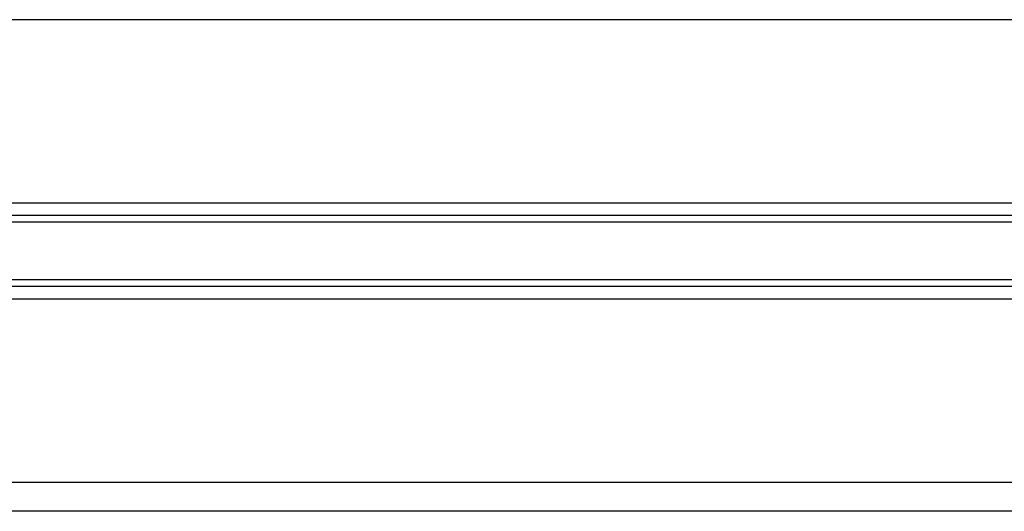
# Model space of a CAD drawing. Header units: millimetres. Extents: x 0 to 420, y 0 to 297.
# Tile 73 of 98: x 301.15 to 305.17, y 199.63 to 201.64. Entities that reach past the tile are written whole.
import ezdxf

# ---------------------------------------------------------------- set-up
doc = ezdxf.new("R2010")
doc.units = ezdxf.units.MM

msp = doc.modelspace()

# ---------------------------------------------------------------- linework, layer by layer
at = {"color": 7, "linetype": 'Continuous', "lineweight": 25}
for p, q in [((322.30033, 201.63704), (296.81732, 201.63704)), ((322.30033, 200.88907), (296.81732, 200.88907)), ((319.85821, 200.83792), (299.25944, 200.83792)), ((319.85482, 200.81082), (299.26283, 200.81082)), ((319.85482, 200.57563), (299.26283, 200.57563)), ((319.85821, 200.54854), (299.25944, 200.54854)), ((322.30033, 200.49739), (296.81732, 200.49739)), ((322.30033, 199.74941), (296.81732, 199.74941)), ((318.05316, 199.63144), (301.06449, 199.63144))]:
    msp.add_line(p, q, dxfattribs=at)

doc.saveas('drawing.dxf')
